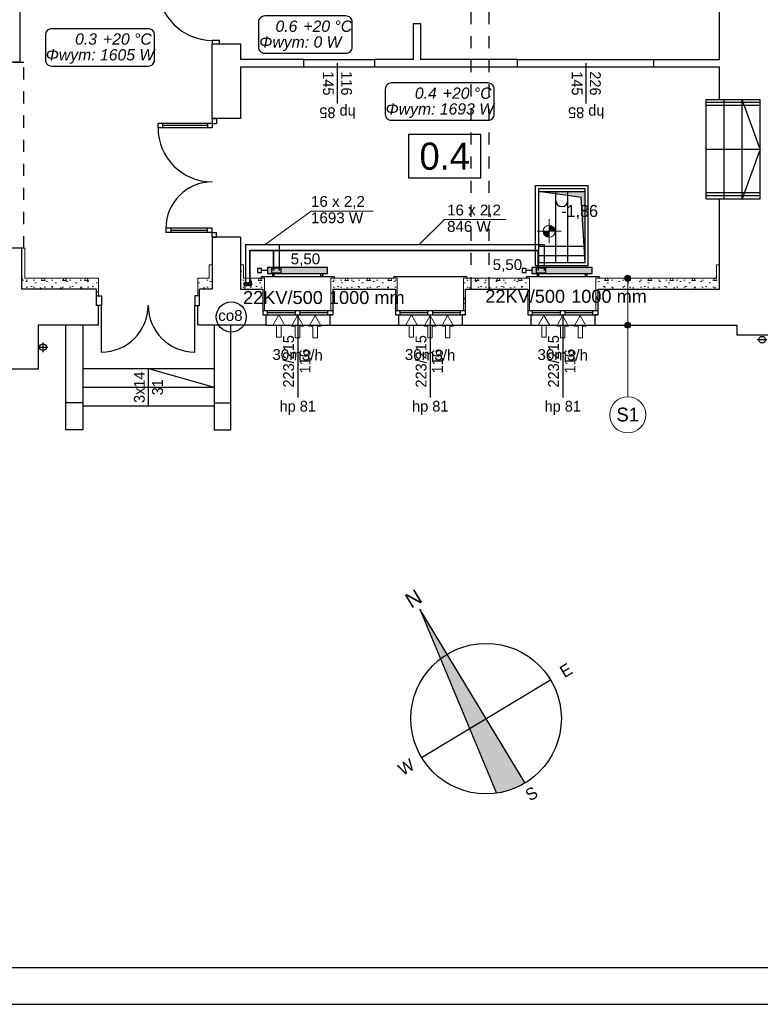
# Model space of a CAD drawing. Header units: millimetres. Extents: x 45180 to 119519, y 31297 to 302414.
# Tile 15 of 97: x 86583 to 98880, y 79953 to 96303. Entities that reach past the tile are written whole.
import ezdxf
from ezdxf.lldxf.tags import DXFTag

# ---------------------------------------------------------------- set-up
doc = ezdxf.new("R2010")
doc.units = ezdxf.units.MM
doc.header["$MEASUREMENT"] = 0
doc.linetypes.add('PHANTOM', pattern=[2.5, 1.25, -0.25, 0.25, -0.25, 0.25, -0.25])
doc.linetypes.add('Przerywana', pattern=[400, 200, -200])
doc.layers.get('0').update_dxf_attribs({"color": 252})
for name, color, linetype in [('#opisy', 7, 'Continuous'), ('#podkład', 252, 'Continuous'), ('_TABELA', 7, 'Continuous'), ('IS_Armatura_podłączeniowa_grz._dolnozas.', 7, 'SOLID'), ('IS_Armatura_Therm', 7, 'SOLID'), ('IS_Grafika', 7, 'SOLID'), ('IS_Grzejniki_Plan_rzut', 7, 'SOLID'), ('IS_Opisy_działek_Therm', 7, 'SOLID'), ('IS_Text_Armatury_Therm', 7, 'Continuous'), ('IS_Text_Konstrukcji', 7, 'Continuous'), ('IS_Text_Odbiornikow_Therm', 7, 'Continuous')]:
    doc.layers.add(name, color=color, linetype=linetype)
for name, color, linetype, lineweight in [('Arch ocieplenie_Nr_Pióra__21', 252, 'Continuous', 13), ('Arch opisy_Nr_Pióra__21', 252, 'Continuous', 13), ('INWENT RZĘDNE_Nr_Pióra__21', 252, 'Continuous', 13), ('IS_Powrót', 5, 'DASHDOT', 35), ('IS_Zasilanie', 1, 'SOLID', 30)]:
    doc.layers.add(name, color=color, linetype=linetype, lineweight=lineweight)
doc.styles.add('ARIAL', font='arial.ttf', dxfattribs={"width": 0.75})
doc.styles.add('GENERATED_STYLE_1', font='txt')
doc.styles.add('GENERATED_STYLE_3', font='txt')
doc.styles.add('GENERATED_STYLE_4', font='txt')
doc.styles.add('GENERATED_STYLE_5', font='txt')
doc.styles.get("Standard").update_dxf_attribs({"font": 'arial.ttf', "bigfont": 'BIGFONT.SHX'})
tags = doc.linetypes.add('DASHDOT', pattern=[20, 10, -5, 0, -5]).pattern_tags.tags
tags[10:11] = [DXFTag(74, 4), DXFTag(75, 0), DXFTag(340, '0'), DXFTag(46, 0.0), DXFTag(50, 0.0), DXFTag(44, 0.0), DXFTag(45, 0.0)]
tags[8:9] = [DXFTag(74, 4), DXFTag(75, 0), DXFTag(340, '0'), DXFTag(46, 0.0), DXFTag(50, 0.0), DXFTag(44, 0.0), DXFTag(45, 0.0)]
tags[6:7] = [DXFTag(74, 4), DXFTag(75, 0), DXFTag(340, '0'), DXFTag(46, 0.0), DXFTag(50, 0.0), DXFTag(44, 0.0), DXFTag(45, 0.0)]
tags[4:5] = [DXFTag(74, 4), DXFTag(75, 0), DXFTag(340, '0'), DXFTag(46, 0.0), DXFTag(50, 0.0), DXFTag(44, 0.0), DXFTag(45, 0.0)]
tags = doc.linetypes.add('SOLID', pattern=[10, 10, 0]).pattern_tags.tags
tags[6:7] = [DXFTag(74, 4), DXFTag(75, 0), DXFTag(340, '0'), DXFTag(46, 0.0), DXFTag(50, 0.0), DXFTag(44, 0.0), DXFTag(45, 0.0)]
tags[4:5] = [DXFTag(74, 4), DXFTag(75, 0), DXFTag(340, '0'), DXFTag(46, 0.0), DXFTag(50, 0.0), DXFTag(44, 0.0), DXFTag(45, 0.0)]
pattern_1 = [(0, (0, 0), (0, 623.5383), [60, -300]), (0, (180, 311.8), (0, 623.5383), [60, -300]), (60, (0, 0), (-540, 311.769), [60, -300]), (60, (360, 0), (-540, 311.769), [60, -300]), (120, (60, 0), (540, 311.769), [60, -300]), (120, (420, 0), (540, 311.769), [60, -300]), (0, (0, 60), (0, 120), [0, -120, 0, -180]), (45, (60, 60), (-84.85282, 84.85282), [0, -90, 0, -150])]

# ---------------------------------------------------------------- blocks, each defined once
blk = doc.blocks.new('Ściana_128', base_point=(-99739, 48134))
at = {"layer": 'Arch ocieplenie_Nr_Pióra__21', "linetype": 'Continuous'}
h = blk.add_hatch(dxfattribs=at)
h.set_pattern_fill('Structural_Concrete', color=256, style=0, pattern_type=2)
h.set_pattern_definition(pattern_1)
h.paths.add_polyline_path([(-99689, 48314), (-99689, 48814), (-99739, 48814), (-99739, 48134)], flags=0)
for p, q in [((-99689, 48814), (-99739, 48814)), ((-99739, 48814), (-99739, 48134)), ((-99689, 48314), (-99689, 48814))]:
    blk.add_line(p, q, dxfattribs=at)
blk = doc.blocks.new('Ściana_129', base_point=(-96579, 48534))
at = {"layer": 'Arch ocieplenie_Nr_Pióra__21', "linetype": 'Continuous'}
h = blk.add_hatch(dxfattribs=at)
h.set_pattern_fill('Structural_Concrete', color=256, style=0, pattern_type=2)
h.set_pattern_definition(pattern_1)
h.paths.add_polyline_path([(-96629, 48534), (-96629, 48314), (-96579, 48134), (-96579, 48534)], flags=0)
for p, q in [((-96629, 48534), (-96629, 48314)), ((-96579, 48534), (-96629, 48534)), ((-96579, 48134), (-96579, 48534))]:
    blk.add_line(p, q, dxfattribs=at)
blk = doc.blocks.new('Ściana_143', base_point=(-98499, 48024))
at = {"layer": 'Arch ocieplenie_Nr_Pióra__21', "linetype": 'Continuous'}
h = blk.add_hatch(dxfattribs=at)
h.set_pattern_fill('Structural_Concrete', color=256, style=0, pattern_type=2)
h.set_pattern_definition(pattern_1)
h.paths.add_polyline_path([(-98469, 48024), (-98469, 48314), (-98499, 48134), (-98499, 48024)], flags=0)
for p, q in [((-98469, 48024), (-98469, 48314)), ((-98499, 48134), (-98499, 48024)), ((-98499, 48024), (-98469, 48024))]:
    blk.add_line(p, q, dxfattribs=at)
blk = doc.blocks.new('Ściana_144', base_point=(-96789, 48024))
at = {"layer": 'Arch ocieplenie_Nr_Pióra__21', "linetype": 'Continuous'}
h = blk.add_hatch(dxfattribs=at)
h.set_pattern_fill('Structural_Concrete', color=256, style=0, pattern_type=2)
h.set_pattern_definition(pattern_1)
h.paths.add_polyline_path([(-96789, 48024), (-96789, 48134), (-96819, 48314), (-96819, 48024)], flags=0)
for p, q in [((-96819, 48314), (-96819, 48024)), ((-96789, 48024), (-96789, 48134)), ((-96819, 48024), (-96789, 48024))]:
    blk.add_line(p, q, dxfattribs=at)
blk = doc.blocks.new('Ściana_145', base_point=(-96789, 48134))
at = {"layer": 'Arch ocieplenie_Nr_Pióra__21', "linetype": 'Continuous'}
h = blk.add_hatch(dxfattribs=at)
h.set_pattern_fill('Structural_Concrete', color=256, style=0, pattern_type=2)
h.set_pattern_definition(pattern_1)
h.paths.add_polyline_path([(-96789, 48134), (-96579, 48134), (-96629, 48314), (-96819, 48314)], flags=0)
for p, q in [((-96629, 48314), (-96819, 48314)), ((-96789, 48134), (-96579, 48134))]:
    blk.add_line(p, q, dxfattribs=at)
blk = doc.blocks.new('Ściana_146', base_point=(-99739, 48134))
at = {"layer": 'Arch ocieplenie_Nr_Pióra__21', "linetype": 'Continuous'}
h = blk.add_hatch(dxfattribs=at)
h.set_pattern_fill('Structural_Concrete', color=256, style=0, pattern_type=2)
h.set_pattern_definition(pattern_1)
h.paths.add_polyline_path([(-99739, 48134), (-98499, 48134), (-98469, 48314), (-99689, 48314)], flags=0)
for p, q in [((-98469, 48314), (-99689, 48314)), ((-99739, 48134), (-98499, 48134))]:
    blk.add_line(p, q, dxfattribs=at)
blk = doc.blocks.new('Ściana_181', base_point=(-96109, 48534))
at = {"layer": 'Arch ocieplenie_Nr_Pióra__21', "linetype": 'Continuous'}
h = blk.add_hatch(dxfattribs=at)
h.set_pattern_fill('Structural_Concrete', color=256, style=0, pattern_type=2)
h.set_pattern_definition(pattern_1)
h.paths.add_polyline_path([(-96109, 48534), (-96109, 48134), (-96059, 48314), (-96059, 48534)], flags=0)
for p, q in [((-96109, 48534), (-96109, 48134)), ((-96059, 48534), (-96109, 48534)), ((-96059, 48314), (-96059, 48534))]:
    blk.add_line(p, q, dxfattribs=at)
blk = doc.blocks.new('Ściana_182', base_point=(-94579, 48134))
at = {"layer": 'Arch ocieplenie_Nr_Pióra__21', "linetype": 'Continuous'}
h = blk.add_hatch(dxfattribs=at)
h.set_pattern_fill('Structural_Concrete', color=256, style=0, pattern_type=2)
h.set_pattern_definition(pattern_1)
h.paths.add_polyline_path([(-94609, 48314), (-94609, 47774), (-94579, 47774), (-94579, 48134)], flags=0)
for p, q in [((-94609, 48314), (-94609, 47774)), ((-94579, 47774), (-94579, 48134)), ((-94609, 47774), (-94579, 47774))]:
    blk.add_line(p, q, dxfattribs=at)
blk = doc.blocks.new('Ściana_183', base_point=(-95739, 48134))
at = {"layer": 'Arch ocieplenie_Nr_Pióra__21', "linetype": 'Continuous'}
h = blk.add_hatch(dxfattribs=at)
h.set_pattern_fill('Structural_Concrete', color=256, style=0, pattern_type=2)
h.set_pattern_definition(pattern_1)
h.paths.add_polyline_path([(-95739, 48134), (-95739, 47774), (-95709, 47774), (-95709, 48314)], flags=0)
for p, q in [((-95709, 47774), (-95709, 48314)), ((-95739, 48134), (-95739, 47774)), ((-95739, 47774), (-95709, 47774))]:
    blk.add_line(p, q, dxfattribs=at)
blk = doc.blocks.new('Ściana_184', base_point=(-92379, 48134))
at = {"layer": 'Arch ocieplenie_Nr_Pióra__21', "linetype": 'Continuous'}
h = blk.add_hatch(dxfattribs=at)
h.set_pattern_fill('Structural_Concrete', color=256, style=0, pattern_type=2)
h.set_pattern_definition(pattern_1)
h.paths.add_polyline_path([(-92409, 48314), (-92409, 47774), (-92379, 47774), (-92379, 48134)], flags=0)
for p, q in [((-92409, 48314), (-92409, 47774)), ((-92379, 47774), (-92379, 48134)), ((-92409, 47774), (-92379, 47774))]:
    blk.add_line(p, q, dxfattribs=at)
blk = doc.blocks.new('Ściana_185', base_point=(-93539, 48134))
at = {"layer": 'Arch ocieplenie_Nr_Pióra__21', "linetype": 'Continuous'}
h = blk.add_hatch(dxfattribs=at)
h.set_pattern_fill('Structural_Concrete', color=256, style=0, pattern_type=2)
h.set_pattern_definition(pattern_1)
h.paths.add_polyline_path([(-93539, 48134), (-93539, 47774), (-93509, 47774), (-93509, 48314)], flags=0)
for p, q in [((-93509, 47774), (-93509, 48314)), ((-93539, 48134), (-93539, 47774)), ((-93539, 47774), (-93509, 47774))]:
    blk.add_line(p, q, dxfattribs=at)
blk = doc.blocks.new('Ściana_186', base_point=(-90179, 48134))
at = {"layer": 'Arch ocieplenie_Nr_Pióra__21', "linetype": 'Continuous'}
h = blk.add_hatch(dxfattribs=at)
h.set_pattern_fill('Structural_Concrete', color=256, style=0, pattern_type=2)
h.set_pattern_definition(pattern_1)
h.paths.add_polyline_path([(-90209, 48314), (-90209, 47774), (-90179, 47774), (-90179, 48134)], flags=0)
for p, q in [((-90209, 48314), (-90209, 47774)), ((-90179, 47774), (-90179, 48134)), ((-90209, 47774), (-90179, 47774))]:
    blk.add_line(p, q, dxfattribs=at)
blk = doc.blocks.new('Ściana_187', base_point=(-91339, 48134))
at = {"layer": 'Arch ocieplenie_Nr_Pióra__21', "linetype": 'Continuous'}
h = blk.add_hatch(dxfattribs=at)
h.set_pattern_fill('Structural_Concrete', color=256, style=0, pattern_type=2)
h.set_pattern_definition(pattern_1)
h.paths.add_polyline_path([(-91339, 48134), (-91339, 47774), (-91309, 47774), (-91309, 48314)], flags=0)
for p, q in [((-91309, 47774), (-91309, 48314)), ((-91339, 48134), (-91339, 47774)), ((-91339, 47774), (-91309, 47774))]:
    blk.add_line(p, q, dxfattribs=at)
blk = doc.blocks.new('Ściana_188', base_point=(-88159, 48534))
at = {"layer": 'Arch ocieplenie_Nr_Pióra__21', "linetype": 'Continuous'}
h = blk.add_hatch(dxfattribs=at)
h.set_pattern_fill('Structural_Concrete', color=256, style=0, pattern_type=2)
h.set_pattern_definition(pattern_1)
h.paths.add_polyline_path([(-88209, 48534), (-88209, 48314), (-88159, 48134), (-88159, 48534)], flags=0)
for p, q in [((-88209, 48534), (-88209, 48314)), ((-88159, 48534), (-88209, 48534)), ((-88159, 48134), (-88159, 48534))]:
    blk.add_line(p, q, dxfattribs=at)
blk = doc.blocks.new('Ściana_189', base_point=(-96109, 48134))
at = {"layer": 'Arch ocieplenie_Nr_Pióra__21', "linetype": 'Continuous'}
h = blk.add_hatch(dxfattribs=at)
h.set_pattern_fill('Structural_Concrete', color=256, style=0, pattern_type=2)
h.set_pattern_definition(pattern_1)
h.paths.add_polyline_path([(-96109, 48134), (-95739, 48134), (-95709, 48314), (-96059, 48314)], flags=0)
for p, q in [((-95709, 48314), (-96059, 48314)), ((-96109, 48134), (-95739, 48134))]:
    blk.add_line(p, q, dxfattribs=at)
blk = doc.blocks.new('Ściana_190', base_point=(-94579, 48134))
at = {"layer": 'Arch ocieplenie_Nr_Pióra__21', "linetype": 'Continuous'}
h = blk.add_hatch(dxfattribs=at)
h.set_pattern_fill('Structural_Concrete', color=256, style=0, pattern_type=2)
h.set_pattern_definition(pattern_1)
h.paths.add_polyline_path([(-94579, 48134), (-93539, 48134), (-93509, 48314), (-94609, 48314)], flags=0)
for p, q in [((-93509, 48314), (-94609, 48314)), ((-94579, 48134), (-93539, 48134))]:
    blk.add_line(p, q, dxfattribs=at)
blk = doc.blocks.new('Ściana_191', base_point=(-92379, 48134))
at = {"layer": 'Arch ocieplenie_Nr_Pióra__21', "linetype": 'Continuous'}
h = blk.add_hatch(dxfattribs=at)
h.set_pattern_fill('Structural_Concrete', color=256, style=0, pattern_type=2)
h.set_pattern_definition(pattern_1)
h.paths.add_polyline_path([(-92379, 48134), (-91339, 48134), (-91309, 48314), (-92409, 48314)], flags=0)
for p, q in [((-91309, 48314), (-92409, 48314)), ((-92379, 48134), (-91339, 48134))]:
    blk.add_line(p, q, dxfattribs=at)
blk = doc.blocks.new('Ściana_192', base_point=(-90179, 48134))
at = {"layer": 'Arch ocieplenie_Nr_Pióra__21', "linetype": 'Continuous'}
h = blk.add_hatch(dxfattribs=at)
h.set_pattern_fill('Structural_Concrete', color=256, style=0, pattern_type=2)
h.set_pattern_definition(pattern_1)
h.paths.add_polyline_path([(-90179, 48134), (-88159, 48134), (-88209, 48314), (-90209, 48314)], flags=0)
for p, q in [((-88209, 48314), (-90209, 48314)), ((-90179, 48134), (-88159, 48134))]:
    blk.add_line(p, q, dxfattribs=at)
blk = doc.blocks.new('Linia_24', base_point=(-89680, 47534))
at = {"layer": 'Arch opisy_Nr_Pióra__21', "linetype": 'Continuous'}
blk.add_line((-89680, 47534), (-89680, 46345), dxfattribs=at)
blk.add_circle((-89680, 46045), 300, dxfattribs=at)
blk = doc.blocks.new('Linia_25', base_point=(-89680, 48314))
at = {"layer": 'Arch opisy_Nr_Pióra__21', "linetype": 'Continuous'}
for points in [[(-89630, 48314), (-89634, 48333), (-89645, 48349), (-89661, 48360), (-89680, 48364), (-89699, 48360), (-89716, 48349), (-89726, 48333), (-89730, 48314), (-89726, 48294), (-89716, 48278), (-89699, 48267), (-89680, 48264), (-89661, 48267), (-89645, 48278), (-89634, 48294)], [(-89630, 47534), (-89634, 47553), (-89645, 47569), (-89661, 47580), (-89680, 47584), (-89699, 47580), (-89716, 47569), (-89726, 47553), (-89730, 47534), (-89726, 47514), (-89716, 47498), (-89699, 47487), (-89680, 47484), (-89661, 47487), (-89645, 47498), (-89634, 47514)]]:
    blk.add_hatch(color=256, dxfattribs=at).paths.add_polyline_path(points, flags=0)
blk.add_line((-89680, 48264), (-89680, 47584), dxfattribs=at)
for centre in [(-89680, 48314), (-89680, 47534)]:
    blk.add_circle(centre, 50, dxfattribs=at)
blk = doc.blocks.new('Koty wysokościowe_1', base_point=(-75255, 54549))
at = {"layer": 'INWENT RZĘDNE_Nr_Pióra__21', "linetype": 'Continuous'}
for points in [[(-75255, 54549), (-75155, 54549), (-75162, 54587), (-75184, 54619), (-75216, 54641), (-75255, 54649)], [(-75255, 54549), (-75355, 54549), (-75347, 54510), (-75325, 54478), (-75293, 54456), (-75255, 54449)]]:
    blk.add_hatch(color=256, dxfattribs=at).paths.add_polyline_path(points, flags=0)
for p, q in [((-75255, 54349), (-75255, 54749)), ((-75455, 54549), (-75055, 54549))]:
    blk.add_line(p, q, dxfattribs=at)
blk.add_circle((-75255, 54549), 100, dxfattribs=at)
at = {"layer": 'INWENT RZĘDNE_Nr_Pióra__21', "insert": (-75055, 54749), "char_height": 200, "attachment_point": 7, "style": 'GENERATED_STYLE_1'}
blk.add_mtext('{-1,86}', dxfattribs=at)
blk = doc.blocks.new('E210168')
at = {"color": 7, "lineweight": 13}
for p, q in [((19.4, 19.8), (19.4, 13.6)), ((19.4, 19.8), (37, 9.9)), ((19.4, 0), (37, 9.9)), ((19.4, 6.2), (19.4, 0))]:
    blk.add_line(p, q, dxfattribs=at)
blk.add_lwpolyline([(19.4, 13.6), (0, 13.6), (0, 6.2), (19.4, 6.2)], dxfattribs=at)

msp = doc.modelspace()

# ---------------------------------------------------------------- hatches: boundary and pattern name
at = {"layer": '#podkład', "linetype": 'Continuous'}
for points in [[(95200, 93450), (95970, 93450), (95970, 92270), (95906, 93352)], [(93228, 86514), (93570, 85692), (94054, 84532), (94502, 83459, 0.101097), (94974, 83627), (94327, 84697), (93680, 85766)]]:
    msp.add_hatch(color=256, dxfattribs=at).paths.add_polyline_path(points, flags=0)
at = {"layer": 'IS_Grzejniki_Plan_rzut', "ltscale": 10}
for points in [[(90695, 92089), (91695, 92089), (91695, 92189), (90695, 92189)], [(95089, 92090), (96089, 92090), (96089, 92190), (95089, 92190)]]:
    msp.add_hatch(color=251, dxfattribs=at).paths.add_polyline_path(points)

# ---------------------------------------------------------------- linework, layer by layer
at = {"layer": '#podkład', "linetype": 'Continuous'}
for p, q in [((86590, 95600), (86590, 102630)), ((98200, 95640), (98200, 97980)), ((93120, 95640), (93120, 96240)), ((93120, 96240), (93240, 96240)), ((93240, 96240), (93240, 95640)), ((89900, 95960), (89780, 95960)), ((89780, 95960), (89780, 95900)), ((89780, 94660), (89780, 95900)), ((89780, 95900), (90250, 95900)), ((89900, 95900), (89900, 95960)), ((90250, 95900), (90250, 95640)), ((86590, 95600), (86110, 95600)), ((91300, 95640), (90250, 95640)), ((90250, 95520), (91300, 95520)), ((90250, 95520), (90250, 94660)), ((91300, 95520), (91300, 95640)), ((91300, 95640), (92480, 95640)), ((91300, 95520), (92480, 95520)), ((91860, 94910), (91860, 95580)), ((92480, 95520), (92480, 95640)), ((93120, 95640), (92480, 95640)), ((92480, 95520), (94850, 95520)), ((94850, 95640), (93240, 95640)), ((94850, 95520), (94850, 95640)), ((94850, 95640), (97110, 95640)), ((94850, 95520), (97110, 95520)), ((95990, 94910), (95990, 95580)), ((97110, 95520), (97110, 95640)), ((97110, 95640), (98200, 95640)), ((97110, 95520), (98200, 95520)), ((98200, 94980), (98200, 95520)), ((97980, 93330), (97980, 94980)), ((97980, 94980), (98200, 94980)), ((98880, 94930), (97980, 94930)), ((98880, 94880), (97980, 94880)), ((98200, 94980), (98880, 94980)), ((98280, 93330), (98280, 94980)), ((98580, 93330), (98580, 94980)), ((98880, 94155), (98580, 94980)), ((98880, 93330), (98880, 94980)), ((89780, 94580), (88880, 94580)), ((88880, 94510), (88880, 94580)), ((89780, 94510), (88880, 94510)), ((88960, 94510), (88960, 94580)), ((89700, 94545), (88960, 94545)), ((89700, 94580), (89700, 94510)), ((90250, 94660), (89780, 94660)), ((89780, 94660), (89850, 94660)), ((89780, 94660), (89780, 94580)), ((89780, 94580), (89780, 94510)), ((89780, 94580), (89850, 94580)), ((89850, 94660), (89850, 94580)), ((93040, 94399), (93040, 93679)), ((94240, 94399), (93040, 94399)), ((94240, 93679), (94240, 94399)), ((97980, 94155), (98880, 94155)), ((98880, 94155), (98580, 93330)), ((93040, 93679), (94240, 93679)), ((95150, 92220), (95150, 93550)), ((95150, 93550), (96020, 93550)), ((96020, 92220), (96020, 93550)), ((95200, 92270), (95200, 93500)), ((95200, 93500), (95970, 93500)), ((95200, 93450), (95970, 93450)), ((95906, 93352), (95200, 93450)), ((95485, 92270), (95485, 93450)), ((95685, 92270), (95685, 93450)), ((95970, 92270), (95970, 93500)), ((98880, 93430), (97980, 93430)), ((98880, 93380), (97980, 93380)), ((95970, 92270), (95906, 93352)), ((97980, 93330), (98200, 93330)), ((98200, 91830), (98200, 93330)), ((98200, 93330), (98880, 93330)), ((89780, 92840), (89010, 92840)), ((89010, 92840), (89010, 92770)), ((89780, 92770), (89010, 92770)), ((89090, 92840), (89090, 92770)), ((89700, 92805), (89090, 92805)), ((89700, 92770), (89700, 92840)), ((89780, 92770), (89780, 92840)), ((89780, 92770), (89850, 92770)), ((89780, 92690), (89780, 92770)), ((89850, 92690), (89850, 92770)), ((90250, 92690), (89780, 92690)), ((89780, 92690), (89780, 91830)), ((89780, 92690), (89850, 92690)), ((90250, 92690), (90250, 91830)), ((86620, 92510), (86110, 92510)), ((86620, 91830), (86620, 92510)), ((95200, 92540), (95970, 92540)), ((95200, 92390), (95970, 92390)), ((95150, 92220), (96020, 92220)), ((95160, 92220), (96020, 92220)), ((95200, 92270), (95970, 92270)), ((90590, 92020), (90590, 92010)), ((90610, 92040), (91790, 92040)), ((91810, 92020), (91810, 92010)), ((92790, 92020), (92790, 92010)), ((92810, 92040), (93990, 92040)), ((94010, 92020), (94010, 92010)), ((94990, 92020), (94990, 92010)), ((95010, 92040), (96190, 92040)), ((96210, 92020), (96210, 92010)), ((87860, 91830), (86620, 91830)), ((87860, 91560), (87860, 91830)), ((89780, 91830), (89570, 91830)), ((89570, 91560), (89570, 91830)), ((90250, 91830), (90620, 91830)), ((90620, 91830), (90620, 91400)), ((91780, 91830), (91780, 91400)), ((91780, 91830), (92820, 91830)), ((92820, 91830), (92820, 91400)), ((93980, 91830), (93980, 91400)), ((93980, 91830), (95020, 91830)), ((95020, 91830), (95020, 91400)), ((96180, 91830), (96180, 91400)), ((96180, 91830), (98200, 91830)), ((87860, 91560), (87860, 91720)), ((87860, 91720), (87940, 91720)), ((87940, 91720), (87940, 91560)), ((89490, 91720), (89490, 91560)), ((89570, 91720), (89490, 91720)), ((89570, 91560), (89570, 91720)), ((87890, 91560), (87860, 91560)), ((87940, 91560), (87860, 91560)), ((87890, 91230), (87890, 91560)), ((87940, 90785), (87940, 91560)), ((89490, 91560), (89570, 91560)), ((89490, 90785), (89490, 91560)), ((89540, 91230), (89540, 91560)), ((89540, 91560), (89570, 91560)), ((91780, 91470), (90620, 91470)), ((90620, 91400), (90670, 91400)), ((90620, 91400), (91780, 91400)), ((90670, 91400), (90670, 91230)), ((90700, 91400), (90700, 91470)), ((91160, 91435), (90700, 91435)), ((91160, 91400), (91160, 91470)), ((91200, 91400), (91200, 90030)), ((91240, 91400), (91240, 91470)), ((91700, 91435), (91240, 91435)), ((91700, 91400), (91700, 91470)), ((91780, 91400), (91730, 91400)), ((91730, 91400), (91730, 91230)), ((93980, 91470), (92820, 91470)), ((92820, 91400), (92870, 91400)), ((92820, 91400), (93980, 91400)), ((92870, 91400), (92870, 91230)), ((92900, 91400), (92900, 91470)), ((93360, 91435), (92900, 91435)), ((93360, 91400), (93360, 91470)), ((93400, 91400), (93400, 90030)), ((93440, 91400), (93440, 91470)), ((93900, 91435), (93440, 91435)), ((93900, 91400), (93900, 91470)), ((93980, 91400), (93930, 91400)), ((93930, 91400), (93930, 91230)), ((96180, 91470), (95020, 91470)), ((95020, 91400), (95070, 91400)), ((95020, 91400), (96180, 91400)), ((95070, 91400), (95070, 91230)), ((95100, 91400), (95100, 91470)), ((95560, 91435), (95100, 91435)), ((95560, 91400), (95560, 91470)), ((95600, 91400), (95600, 90030)), ((95640, 91400), (95640, 91470)), ((96100, 91435), (95640, 91435)), ((96100, 91400), (96100, 91470)), ((96180, 91400), (96130, 91400)), ((96130, 91400), (96130, 91230)), ((87890, 91230), (86890, 91230)), ((86890, 91230), (86890, 90500)), ((87350, 89490), (87350, 91230)), ((87630, 91230), (87630, 89490)), ((90670, 91230), (89550, 91230)), ((89810, 91230), (89810, 89490)), ((90090, 89490), (90090, 91230)), ((90670, 91230), (91730, 91230)), ((91730, 91230), (92870, 91230)), ((92870, 91230), (93930, 91230)), ((93930, 91230), (95070, 91230)), ((95070, 91230), (96130, 91230)), ((96130, 91230), (98490, 91230)), ((98490, 91230), (98490, 91070)), ((86970, 90785), (86970, 90945)), ((98490, 91070), (99540, 91070)), ((98830, 90990), (98990, 90990)), ((86890, 90865), (87050, 90865)), ((86890, 90500), (86290, 90500)), ((87630, 90510), (89810, 90510)), ((88720, 89890), (88720, 90510)), ((88720, 90510), (89810, 90200)), ((87630, 90200), (89810, 90200)), ((87630, 89940), (87350, 89940)), ((89810, 89940), (90090, 89940)), ((87630, 89890), (89810, 89890)), ((87630, 89490), (87350, 89490)), ((89810, 89490), (90090, 89490)), ((94974, 83627), (93228, 86514)), ((93228, 86514), (94502, 83459)), ((93257, 84050), (95396, 85344))]:
    msp.add_line(p, q, dxfattribs=at)
at = {"layer": '#podkład', "linetype": 'Przerywana'}
for p, q in [((94080, 91830), (94080, 97980)), ((94380, 91830), (94380, 97980)), ((86080, 95600), (86650, 95600)), ((86650, 92510), (86650, 95600)), ((86650, 92510), (86080, 92510))]:
    msp.add_line(p, q, dxfattribs=at)
at = {"layer": '#podkład', "linetype": 'Continuous'}
for centre, radius in [((86970, 90865), 55), ((98910, 90990), 55), ((94327, 84697), 1250)]:
    msp.add_circle(centre, radius, dxfattribs=at)
for centre, radius, start, end in [((89780, 96860), 900, 180, 270), ((89780, 94510), 900, 180, 270), ((89780, 92840), 770, 90, 180), ((95585, 93300), 100, 180, 0), ((90610, 92020), 20, 90, 180), ((91790, 92020), 20, 0, 90), ((92810, 92020), 20, 90, 180), ((93990, 92020), 20, 0, 90), ((95010, 92020), 20, 90, 180), ((96190, 92020), 20, 0, 90), ((87940, 91560), 775, 270, 0), ((89490, 91560), 775, 180, 270)]:
    msp.add_arc(centre, radius, start, end, dxfattribs=at)
at = {"layer": '_TABELA', "color": 7}
for p, q in [((48280, 80563), (117180, 80563)), ((45780, 79953), (117780, 79953))]:
    msp.add_line(p, q, dxfattribs=at)
at = {"layer": 'IS_Armatura_podłączeniowa_grz._dolnozas.', "ltscale": 10}
for p, q in [((90925, 92179), (90765, 92179)), ((90765, 92179), (90765, 92099)), ((90765, 92099), (90925, 92099)), ((90765, 92099), (90765, 92099)), ((90925, 92099), (90925, 92179)), ((95319, 92180), (95159, 92180)), ((95159, 92180), (95159, 92100)), ((95159, 92100), (95319, 92100)), ((95159, 92100), (95159, 92100)), ((95319, 92100), (95319, 92180))]:
    msp.add_line(p, q, dxfattribs=at)
at = {"layer": 'IS_Armatura_Therm', "ltscale": 10}
for p, q in [((90598, 92172), (90533, 92172)), ((90533, 92172), (90533, 92107)), ((90533, 92107), (90598, 92107)), ((90598, 92107), (90598, 92172)), ((90695, 92139), (90598, 92139)), ((94992, 92172), (94927, 92172)), ((94927, 92172), (94927, 92107)), ((94927, 92107), (94992, 92107)), ((94992, 92107), (94992, 92172)), ((95089, 92140), (94992, 92140))]:
    msp.add_line(p, q, dxfattribs=at)
at = {"layer": 'IS_Grafika', "ltscale": 10}
for p, q in [((90264, 91567), (90264, 91567)), ((90364, 91617), (90364, 91617))]:
    msp.add_line(p, q, dxfattribs=at)
msp.add_circle((90095, 91367), 250, dxfattribs=at)
at = {"layer": 'IS_Grzejniki_Plan_rzut', "ltscale": 10}
for p, q in [((91695, 92189), (90695, 92189)), ((90695, 92189), (90695, 92089)), ((90695, 92089), (91695, 92089)), ((90695, 92089), (90695, 92089)), ((90783, 92089), (90783, 92039)), ((90808, 92039), (90808, 92089)), ((91583, 92039), (91583, 92089)), ((91608, 92089), (91608, 92039)), ((91695, 92089), (91695, 92189)), ((96089, 92190), (95089, 92190)), ((95089, 92190), (95089, 92090)), ((95089, 92090), (96089, 92090)), ((95089, 92090), (95089, 92090)), ((95177, 92090), (95177, 92040)), ((95202, 92040), (95202, 92090)), ((95977, 92040), (95977, 92090)), ((96002, 92090), (96002, 92040)), ((96089, 92090), (96089, 92190)), ((90783, 92039), (90808, 92039)), ((91608, 92039), (91583, 92039)), ((95177, 92040), (95202, 92040)), ((96002, 92040), (95977, 92040))]:
    msp.add_line(p, q, dxfattribs=at)
at = {"layer": 'IS_Opisy_działek_Therm', "lineweight": 5, "ltscale": 10}
for p, q in [((90659, 92572), (91420, 93126)), ((91420, 93126), (92450, 93126)), ((93218, 92572), (93639, 92983)), ((93639, 92983), (94659, 92983))]:
    msp.add_line(p, q, dxfattribs=at)
at = {"layer": 'IS_Powrót', "ltscale": 10}
for p, q in [((90405, 91914), (90405, 92474)), ((90414, 92472), (90795, 92472)), ((90795, 92139), (90795, 92472)), ((90795, 92472), (95189, 92472)), ((95189, 92472), (95189, 92140))]:
    msp.add_line(p, q, dxfattribs=at)
at = {"layer": 'IS_Powrót', "color": 5, "lineweight": 30, "ltscale": 20}
for centre in [(90336, 91913), (90405, 91914)]:
    msp.add_circle(centre, 22.1, dxfattribs=at)
at = {"layer": 'IS_Powrót', "color": 5, "lineweight": 0, "ltscale": 20}
msp.add_circle((90405, 91914), 34.1, dxfattribs=at)
at = {"layer": 'IS_Text_Konstrukcji', "linetype": 'SOLID', "ltscale": 10}
for points in [[(90652, 95746), (92000, 95746, 0.414214), (92103, 95849), (92103, 96263, 0.414214), (92000, 96366), (90652, 96366, 0.414214), (90548, 96263), (90548, 95849, 0.414214), (90652, 95746)], [(87115, 95533), (88718, 95533, 0.414214), (88821, 95636), (88821, 96050, 0.414214), (88718, 96153), (87115, 96153, 0.414214), (87011, 96050), (87011, 95636, 0.414214), (87115, 95533)], [(92756, 94634), (94360, 94634, 0.414214), (94463, 94737), (94463, 95150, 0.414214), (94360, 95254), (92756, 95254, 0.414214), (92653, 95150), (92653, 94737, 0.414214), (92756, 94634)]]:
    msp.add_lwpolyline(points, format="xyb", dxfattribs=at)
at = {"layer": 'IS_Zasilanie', "ltscale": 10}
for p, q in [((90325, 92572), (90895, 92572)), ((90336, 91913), (90336, 92572)), ((90895, 92139), (90895, 92572)), ((90895, 92572), (95289, 92572)), ((95289, 92572), (95289, 92140))]:
    msp.add_line(p, q, dxfattribs=at)
at = {"layer": 'IS_Zasilanie', "color": 1, "linetype": 'PHANTOM', "lineweight": 0, "ltscale": 250}
msp.add_circle((90336, 91913), 34.1, dxfattribs=at)
at = {"layer": 'IS_Zasilanie', "color": 1, "linetype": 'PHANTOM', "lineweight": 30, "ltscale": 250}
msp.add_circle((90336, 91913), 22.1, dxfattribs=at)
msp.add_circle((90336, 91913), 22.1, dxfattribs=at)

# ---------------------------------------------------------------- block references
at = {"layer": '#podkład'}
for name, p in [('Koty wysokościowe_1', (95375, 92790)), ('Ściana_128', (86620, 91830)), ('Ściana_129', (89780, 92230)), ('Ściana_181', (90250, 92230)), ('Ściana_188', (98200, 92230)), ('Ściana_146', (86620, 91830)), ('Ściana_143', (87860, 91720)), ('Ściana_144', (89570, 91720)), ('Ściana_145', (89570, 91830)), ('Ściana_189', (90250, 91830)), ('Ściana_183', (90620, 91830)), ('Ściana_182', (91780, 91830)), ('Ściana_190', (91780, 91830)), ('Ściana_185', (92820, 91830)), ('Ściana_184', (93980, 91830)), ('Ściana_191', (93980, 91830)), ('Ściana_187', (95020, 91830)), ('Ściana_186', (96180, 91830)), ('Ściana_192', (96180, 91830))]:
    msp.add_blockref(name, p, dxfattribs=at)
at = {"layer": '#podkład', "linetype": 'Continuous'}
for name, p in [('Linia_25', (96679, 92010)), ('Linia_24', (96679, 91230))]:
    msp.add_blockref(name, p, dxfattribs=at)
at = {"color": 7, "lineweight": 5, "xscale": 10, "yscale": 10, "zscale": 10, "rotation": 90.09664922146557}
for p in [(90985, 91030), (93186, 91030), (95388, 91029), (91295, 91020), (91588, 91021), (93496, 91020), (93788, 91021), (95698, 91020), (95990, 91020)]:
    msp.add_blockref('E210168', p, dxfattribs=at)

# ---------------------------------------------------------------- texts
at = {"layer": '#opisy', "color": 7, "lineweight": 0, "style": 'ARIAL'}
for p in [(90777, 90654, 140), (92977, 90654, 140), (95179, 90654, 140)]:
    msp.add_text('30m3/h', height=180, rotation=359.2172, dxfattribs=at).set_placement(p)
at = {"layer": '#podkład', "linetype": 'Continuous', "char_height": 180, "width": 1346.33, "attachment_point": 2, "style": 'GENERATED_STYLE_5'}
for s, insert, rotation, line_spacing_factor in [('{116\\P145}', (92101, 95245), 270, 1.008452), ('{226\\P145}', (96231, 95245), 270, 1.007146), ('{223/215\\P116}', (90957, 90630), 90, 0.909108), ('{223/215\\P116}', (93157, 90630), 90, 0.909108), ('{223/215\\P116}', (95357, 90630), 90, 0.909108), ('{3x14\\P31}', (88479, 90200), 90, 1.008452)]:
    msp.add_mtext(s, dxfattribs=dict(at, insert=insert, rotation=rotation, line_spacing_factor=line_spacing_factor))
at = {"layer": '#podkład', "linetype": 'Continuous'}
for s, insert, char_height, attachment_point, rotation, style in [('{hp 85}', (91860, 94669), 180, 2, 180, 'GENERATED_STYLE_5'), ('{hp 85}', (95990, 94669), 180, 2, 180, 'GENERATED_STYLE_5'), ('{N}', (93186, 86583), 250, 8, 31.1675, 'GENERATED_STYLE_1'), ('{E}', (95705, 85414), 200, 8, 31.1675, 'GENERATED_STYLE_1'), ('{W}', (93052, 83809), 200, 8, 31.1675, 'GENERATED_STYLE_1'), ('{S}', (95134, 83363), 200, 8, 31.1675, 'GENERATED_STYLE_1')]:
    msp.add_mtext(s, dxfattribs=dict(at, insert=insert, char_height=char_height, attachment_point=attachment_point, rotation=rotation, style=style))
for s, insert, char_height, attachment_point, style in [('{0.4}', (93640, 93806), 450, 8, 'GENERATED_STYLE_3'), ('{hp 81}', (91200, 89975), 180, 2, 'GENERATED_STYLE_5'), ('{hp 81}', (93400, 89975), 180, 2, 'GENERATED_STYLE_5'), ('{hp 81}', (95600, 89975), 180, 2, 'GENERATED_STYLE_5'), ('{S1}', (96679, 89862), 230, 2, 'GENERATED_STYLE_4')]:
    msp.add_mtext(s, dxfattribs=dict(at, insert=insert, char_height=char_height, attachment_point=attachment_point, style=style))
at = {"layer": 'IS_Grafika', "ltscale": 10, "insert": (90284, 91482), "char_height": 180, "attachment_point": 3}
msp.add_mtext('\\fArial|b0|i0;co8', dxfattribs=at)
at = {"layer": 'IS_Opisy_działek_Therm', "ltscale": 10, "char_height": 180}
for s, insert, attachment_point in [('\\fArial|b0|i0;16 x 2,2', (91420, 93162), 7), ('\\fArial|b0|i0;16 x 2,2', (93679, 93019), 7), ('\\fArial|b0|i0;1693 W', (91420, 93104), 1), ('\\fArial|b0|i0;846 W', (93679, 92961), 1)]:
    msp.add_mtext(s, dxfattribs=dict(at, insert=insert, attachment_point=attachment_point))
at = {"layer": 'IS_Text_Armatury_Therm', "linetype": 'SOLID', "ltscale": 10, "char_height": 180, "attachment_point": 9}
for insert in [(91572, 92208), (94926, 92113)]:
    msp.add_mtext('\\fArial|b0|i0;5,50  ', dxfattribs=dict(at, insert=insert))
at = {"layer": 'IS_Text_Konstrukcji', "linetype": 'SOLID', "ltscale": 10, "char_height": 187.2}
for s, insert, attachment_point in [('\\fArial|b0|i1;0.6', (91193, 96099), 9), ('\\fArial|b0|i1;+20 °C', (91293, 96099), 7), ('\\fArial|b0|i1;0.3', (87866, 95886), 9), ('\\fArial|b0|i1;+20 °C', (87966, 95886), 7), ('\\fArial|b0|i1;Φwym: 0 W', (91243, 96027), 2), ('\\fArial|b0|i1;Φwym: 1605 W', (87916, 95814), 2), ('\\fArial|b0|i1;0.4', (93508, 94987), 9), ('\\fArial|b0|i1;+20 °C', (93608, 94987), 7), ('\\fArial|b0|i1;Φwym: 1693 W', (93558, 94915), 2)]:
    msp.add_mtext(s, dxfattribs=dict(at, insert=insert, attachment_point=attachment_point))
at = {"layer": 'IS_Text_Odbiornikow_Therm', "linetype": 'SOLID', "ltscale": 10, "char_height": 216}
for s, insert, attachment_point in [('\\fArial|b0|i0;22KV/500', (91617, 91579), 9), ('\\fArial|b0|i0;1000 mm', (91717, 91579), 7), ('\\fArial|b0|i0;22KV/500', (95639, 91599), 9), ('\\fArial|b0|i0;1000 mm', (95739, 91599), 7)]:
    msp.add_mtext(s, dxfattribs=dict(at, insert=insert, attachment_point=attachment_point))

doc.saveas('drawing.dxf')
